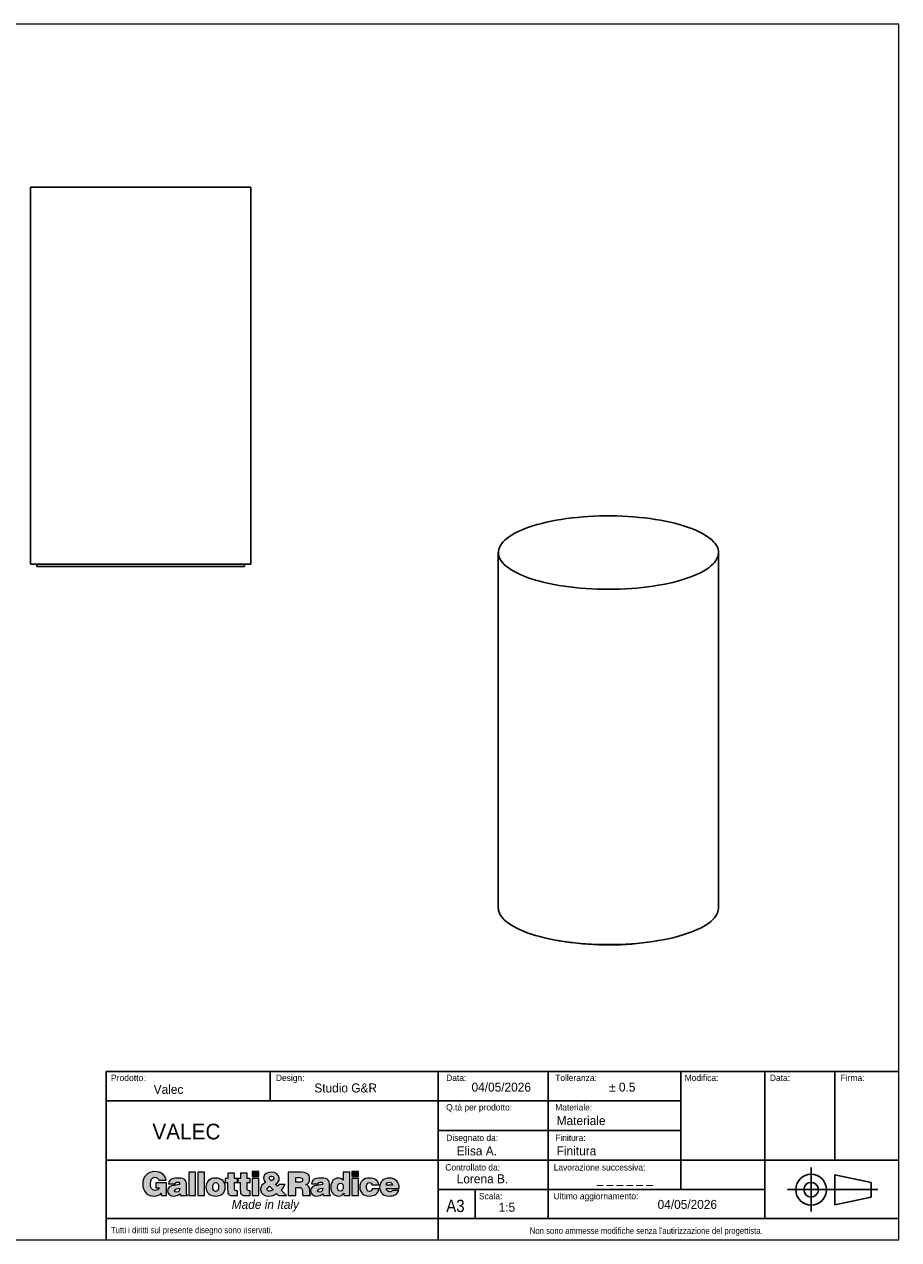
# Model space of a CAD drawing. Header units: millimetres. Extents: x 25 to 2075, y 25 to 1460.
# Tile 2 of 2: x 1043 to 2075, y 25 to 1460. Entities that reach past the tile are written whole.
import ezdxf

# ---------------------------------------------------------------- set-up
doc = ezdxf.new("R2010")
doc.units = ezdxf.units.MM
doc.header["$LTSCALE"] = 5
doc.layers.add('ANNOTAZIONI', color=8, linetype='Continuous')
doc.styles.add('SLDTEXTSTYLE1', font='GOTHIC.TTF', dxfattribs={"width": 0.913})
doc.styles.add('SLDTEXTSTYLE2', font='ARIAL.TTF', dxfattribs={"width": 0.948})
doc.styles.add('SLDTEXTSTYLE3', font='ARIALI.TTF', dxfattribs={"width": 0.948})

# ---------------------------------------------------------------- blocks, each defined once
blk = doc.blocks.new('logo_punti di controllo')
at = {"layer": 'ANNOTAZIONI'}
h = blk.add_hatch(color=256, dxfattribs=at)
edge = h.paths.add_edge_path(flags=0)
edge.add_line((141, 15.3), (141, 53.4))
edge.add_line((141, 53.4), (110.1, 53.4))
edge.add_line((110.1, 53.4), (110.1, 38.5))
edge.add_line((110.1, 38.5), (120.1, 38.5))
edge.add_spline(control_points=[(120.1, 38.5), (118.9, 33.7), (113.1, 30.6), (108.5, 30.6), (97.1, 30.6), (94, 39.5), (94, 49.2), (94, 61.4), (98.2, 69.4), (107.1, 69.4), (113, 69.4), (117.1, 66.4), (118.7, 60.7)], knot_values=[31.661, 31.661, 31.661, 31.661, 32.661, 32.661, 32.661, 33.661, 33.661, 33.661, 34.661, 34.661, 34.661, 35.661, 35.661, 35.661, 35.661], weights=[1, 1, 1, 1, 1, 1, 1, 1, 1, 1, 1, 1, 1], degree=3, periodic=0)
edge.add_line((118.7, 60.7), (140.2, 60.7))
edge.add_spline(control_points=[(140.2, 60.7), (137.4, 77.7), (124.1, 86.3), (107.5, 86.3), (85.2, 86.3), (71.4, 71.2), (71.4, 49.1), (71.4, 25.1), (87.2, 13.7), (104.8, 13.7), (115.7, 13.7), (121.9, 17.7), (125.6, 22.1)], knot_values=[47.825, 47.825, 47.825, 47.825, 48.825, 48.825, 48.825, 49.825, 49.825, 49.825, 50.825, 50.825, 50.825, 51.825, 51.825, 51.825, 51.825], weights=[1, 1, 1, 1, 1, 1, 1, 1, 1, 1, 1, 1, 1], degree=3, periodic=0)
edge.add_line((125.6, 22.1), (126.5, 15.3))
edge.add_line((126.5, 15.3), (141, 15.3))
for points in [[(227, 15.5), (227, 84.5), (207.1, 84.5), (207.1, 15.5)], [(253.8, 15.5), (253.8, 84.5), (233.8, 84.5), (233.8, 15.5)], [(394.2, 86.3), (394.2, 72.1), (414.2, 72.1), (414.2, 86.3)], [(688.1, 86.3), (688.1, 72.1), (708, 72.1), (708, 86.3)], [(414.2, 15.5), (414.2, 65.7), (394.2, 65.7), (394.2, 15.5)], [(708, 15.5), (708, 65.7), (688.1, 65.7), (688.1, 15.5)]]:
    blk.add_hatch(color=256, dxfattribs=at).paths.add_polyline_path(points, flags=0)
h = blk.add_hatch(color=256, dxfattribs=at)
edge = h.paths.add_edge_path(flags=0)
edge.add_line((351.2, 15.5), (351.2, 29.8))
edge.add_spline(control_points=[(351.2, 29.8), (350.1, 29.8), (349.1, 29.8), (348, 29.8), (342.5, 29.8), (341.8, 31.4), (341.8, 36), (341.8, 42.1), (341.8, 48.1), (341.8, 54.2)], knot_values=[0, 0, 0, 0, 1.792, 1.792, 1.792, 2.792, 2.792, 2.792, 13.111, 13.111, 13.111, 13.111], weights=[1, 1, 1, 1, 1, 1, 1, 1, 1, 1], degree=3, periodic=0)
edge.add_line((341.8, 54.2), (351.4, 54.2))
edge.add_line((351.4, 54.2), (351.4, 65.7))
edge.add_line((351.4, 65.7), (341.8, 65.7))
edge.add_line((341.8, 65.7), (341.8, 81.3))
edge.add_line((341.8, 81.3), (322.2, 81.3))
edge.add_line((322.2, 81.3), (322.2, 65.7))
edge.add_line((322.2, 65.7), (314.8, 65.7))
edge.add_line((314.8, 65.7), (314.8, 54.2))
edge.add_line((314.8, 54.2), (321.9, 54.2))
edge.add_spline(control_points=[(321.9, 54.2), (321.9, 47.2), (321.9, 40.2), (321.9, 33.2), (321.9, 15.9), (325, 14.1), (351.2, 15.5)], knot_values=[74.044, 74.044, 74.044, 74.044, 85.937, 85.937, 85.937, 86.937, 86.937, 86.937, 86.937], weights=[1, 1, 1, 1, 1, 1, 1], degree=3, periodic=0)
h = blk.add_hatch(color=256, dxfattribs=at)
edge = h.paths.add_edge_path(flags=0)
edge.add_line((388.6, 15.5), (388.6, 29.8))
edge.add_spline(control_points=[(388.6, 29.8), (387.6, 29.8), (386.5, 29.8), (385.5, 29.8), (379.9, 29.8), (379.2, 31.4), (379.2, 36), (379.2, 42.1), (379.2, 48.1), (379.2, 54.2)], knot_values=[0, 0, 0, 0, 1.792, 1.792, 1.792, 2.792, 2.792, 2.792, 13.111, 13.111, 13.111, 13.111], weights=[1, 1, 1, 1, 1, 1, 1, 1, 1, 1], degree=3, periodic=0)
edge.add_line((379.2, 54.2), (388.8, 54.2))
edge.add_line((388.8, 54.2), (388.8, 65.7))
edge.add_line((388.8, 65.7), (379.2, 65.7))
edge.add_line((379.2, 65.7), (379.2, 81.3))
edge.add_line((379.2, 81.3), (359.6, 81.3))
edge.add_line((359.6, 81.3), (359.6, 65.7))
edge.add_line((359.6, 65.7), (352.2, 65.7))
edge.add_line((352.2, 65.7), (352.2, 54.2))
edge.add_line((352.2, 54.2), (359.3, 54.2))
edge.add_spline(control_points=[(359.3, 54.2), (359.3, 47.2), (359.3, 40.2), (359.3, 33.2), (359.3, 15.9), (362.5, 14.1), (388.6, 15.5)], knot_values=[74.041, 74.041, 74.041, 74.041, 85.934, 85.934, 85.934, 86.934, 86.934, 86.934, 86.934], weights=[1, 1, 1, 1, 1, 1, 1], degree=3, periodic=0)
h = blk.add_hatch(color=256, dxfattribs=at)
edge = h.paths.add_edge_path(flags=0)
edge.add_line((466.5, 21.4), (472, 15.5))
edge.add_line((472, 15.5), (495.9, 15.5))
edge.add_line((495.9, 15.5), (480.2, 31.7))
edge.add_spline(control_points=[(480.2, 31.7), (484.9, 36.7), (488.6, 42.4), (491.8, 48.5)], knot_values=[26.367462, 26.367462, 26.367462, 26.367462, 27.367462, 27.367462, 27.367462, 27.367462], weights=[1, 1, 1, 1], degree=3, periodic=0)
edge.add_line((491.8, 48.5), (473.6, 48.5))
edge.add_spline(control_points=[(473.6, 48.5), (472.4, 46.3), (471, 44.3), (469.1, 42.7)], knot_values=[37.686462, 37.686462, 37.686462, 37.686462, 38.686462, 38.686462, 38.686462, 38.686462], weights=[1, 1, 1, 1], degree=3, periodic=0)
edge.add_line((469.1, 42.7), (463.1, 48.9))
edge.add_spline(control_points=[(463.1, 48.9), (470.1, 52.7), (474.4, 58), (474.4, 66.3), (474.4, 77.4), (464.1, 84.5), (451.4, 84.5), (440.4, 84.5), (427.9, 80.2), (427.9, 67.2), (427.9, 61.9), (430.3, 58), (433.8, 54.3)], knot_values=[43.525807, 43.525807, 43.525807, 43.525807, 44.525807, 44.525807, 44.525807, 45.525807, 45.525807, 45.525807, 46.525807, 46.525807, 46.525807, 47.525807, 47.525807, 47.525807, 47.525807], weights=[1, 1, 1, 1, 1, 1, 1, 1, 1, 1, 1, 1, 1], degree=3, periodic=0)
edge.add_spline(control_points=[(433.8, 54.3), (425.1, 49.9), (419.4, 43), (419.4, 32.9), (419.4, 19.5), (431.1, 13.7), (443.7, 13.7), (452.7, 13.7), (461.9, 17.4), (466.5, 21.4)], knot_values=[47.525807, 47.525807, 47.525807, 47.525807, 48.525807, 48.525807, 48.525807, 49.525807, 49.525807, 49.525807, 50.525807, 50.525807, 50.525807, 50.525807], weights=[1, 1, 1, 1, 1, 1, 1, 1, 1, 1], degree=3, periodic=0)
edge = h.paths.add_edge_path(flags=0)
edge.add_line((446, 42.9), (454.9, 33.5))
edge.add_spline(control_points=[(454.9, 33.5), (456.2, 32.2), (455.7, 32.5), (452.9, 30.8)], knot_values=[0, 0, 0, 0, 1, 1, 1, 1], weights=[1, 1, 1, 1], degree=3, periodic=0)
edge.add_spline(control_points=[(452.9, 30.8), (451, 29.7), (447.4, 28.4), (445.2, 28.4), (441.3, 28.4), (438.5, 30.6), (438.5, 34.7), (438.5, 38.6), (442.3, 41), (446, 42.9)], knot_values=[1, 1, 1, 1, 2, 2, 2, 3, 3, 3, 4, 4, 4, 4], weights=[1, 1, 1, 1, 1, 1, 1, 1, 1, 1], degree=3, periodic=0)
edge = h.paths.add_edge_path(flags=0)
edge.add_spline(control_points=[(451, 59.3), (447.7, 61.5), (445.1, 63.9), (445.1, 67.3), (445.1, 71.2), (448.5, 72.5), (451.8, 72.5)], knot_values=[2, 2, 2, 2, 3, 3, 3, 4, 4, 4, 4], weights=[1, 1, 1, 1, 1, 1, 1], degree=3, periodic=0)
edge.add_spline(control_points=[(451.8, 72.5), (454, 72.5), (456.8, 71.6), (457.8, 69.4)], knot_values=[0, 0, 0, 0, 1, 1, 1, 1], weights=[1, 1, 1, 1], degree=3, periodic=0)
edge.add_spline(control_points=[(457.8, 69.4), (459.5, 63.8), (455.5, 61.4), (451, 59.3)], knot_values=[1, 1, 1, 1, 2, 2, 2, 2], weights=[1, 1, 1, 1], degree=3, periodic=0)
h = blk.add_hatch(color=256, dxfattribs=at)
edge = h.paths.add_edge_path(flags=0)
edge.add_line((523.6, 39.6), (530.5, 39.6))
edge.add_spline(control_points=[(530.5, 39.6), (541, 39.6), (542.5, 36.6), (542.5, 27.6), (542.5, 21.5), (543.1, 17), (543.7, 15.5)], knot_values=[0, 0, 0, 0, 1, 1, 1, 2, 2, 2, 2], weights=[1, 1, 1, 1, 1, 1, 1], degree=3, periodic=0)
edge.add_line((543.7, 15.5), (566.6, 15.5))
edge.add_line((566.6, 15.5), (566.6, 17.6))
edge.add_spline(control_points=[(566.6, 17.6), (563.9, 17.6), (564.2, 20.7), (564.2, 29.7), (564.2, 43.6), (559.8, 45.3), (552.5, 48)], knot_values=[16.174, 16.174, 16.174, 16.174, 17.174, 17.174, 17.174, 18.174, 18.174, 18.174, 18.174], weights=[1, 1, 1, 1, 1, 1, 1], degree=3, periodic=0)
edge.add_spline(control_points=[(552.5, 48), (560.5, 50.2), (564.1, 56.9), (564.1, 64.8), (564.1, 78.3), (556.5, 84.5), (533.5, 84.5), (522.7, 84.5), (511.8, 84.5), (500.9, 84.5)], knot_values=[18.174, 18.174, 18.174, 18.174, 19.174, 19.174, 19.174, 20.174, 20.174, 20.174, 38.639, 38.639, 38.639, 38.639], weights=[1, 1, 1, 1, 1, 1, 1, 1, 1, 1], degree=3, periodic=0)
edge.add_line((500.9, 84.5), (500.9, 15.5))
edge.add_line((500.9, 15.5), (523.6, 15.5))
edge.add_line((523.6, 15.5), (523.6, 39.6))
edge = h.paths.add_edge_path(flags=0)
edge.add_line((523.6, 54.7), (523.6, 68.4))
edge.add_spline(control_points=[(523.6, 68.4), (527.1, 68.4), (530.6, 68.4), (534.1, 68.4), (539.4, 68.4), (543.2, 66.1), (543.2, 61.2), (543.2, 56.4), (539.5, 54.7), (532.5, 54.7), (529.5, 54.7), (526.5, 54.7), (523.6, 54.7)], knot_values=[0, 0, 0, 0, 5.974, 5.974, 5.974, 6.974, 6.974, 6.974, 7.974, 7.974, 7.974, 13.024, 13.024, 13.024, 13.024], weights=[1, 1, 1, 1, 1, 1, 1, 1, 1, 1, 1, 1, 1], degree=3, periodic=0)
h = blk.add_hatch(color=256, dxfattribs=at)
edge = h.paths.add_edge_path(flags=0)
edge.add_line((664.7, 15.5), (682.6, 15.5))
edge.add_line((682.6, 15.5), (682.6, 84.5))
edge.add_line((682.6, 84.5), (662.7, 84.5))
edge.add_line((662.7, 84.5), (662.7, 60.6))
edge.add_spline(control_points=[(662.7, 60.6), (658.5, 65.6), (654.1, 67.1), (647.7, 67.1), (635.8, 67.1), (626.5, 56.3), (626.5, 39.7), (626.5, 25.5), (634.1, 14.1), (649.3, 14.1), (655.7, 14.1), (660, 16.1), (664.7, 22.2)], knot_values=[63.921, 63.921, 63.921, 63.921, 64.921, 64.921, 64.921, 65.921, 65.921, 65.921, 66.921, 66.921, 66.921, 67.921, 67.921, 67.921, 67.921], weights=[1, 1, 1, 1, 1, 1, 1, 1, 1, 1, 1, 1, 1], degree=3, periodic=0)
edge.add_line((664.7, 22.2), (664.7, 15.5))
edge = h.paths.add_edge_path(flags=0)
edge.add_spline(control_points=[(654.8, 51.7), (661.4, 51.7), (663.4, 45.7), (663.4, 40.1), (663.4, 34.3), (661.2, 28.4), (654.3, 28.4)], knot_values=[2, 2, 2, 2, 3, 3, 3, 4, 4, 4, 4], weights=[1, 1, 1, 1, 1, 1, 1], degree=3, periodic=0)
edge.add_spline(control_points=[(654.3, 28.4), (647.7, 28.4), (646.4, 34.6), (646.4, 39.8), (646.4, 45.4), (648.2, 51.7), (654.8, 51.7)], knot_values=[0, 0, 0, 0, 1, 1, 1, 2, 2, 2, 2], weights=[1, 1, 1, 1, 1, 1, 1], degree=3, periodic=0)
h = blk.add_hatch(color=256, dxfattribs=at)
edge = h.paths.add_edge_path(flags=0)
edge.add_line((182.5, 15.5), (203.1, 15.5))
edge.add_line((203.1, 15.5), (203.1, 16.5))
edge.add_spline(control_points=[(203.1, 16.5), (200.5, 18.6), (200.4, 20), (200.4, 22.9), (200.4, 30.7), (200.4, 38.5), (200.4, 46.4), (200.4, 58.3), (198.9, 67.1), (175.2, 67.1), (155.4, 67.1), (147.8, 60.9), (147.8, 50.3)], knot_values=[0.543, 0.543, 0.543, 0.543, 1.543, 1.543, 1.543, 14.848, 14.848, 14.848, 15.848, 15.848, 15.848, 16.848, 16.848, 16.848, 16.848], weights=[1, 1, 1, 1, 1, 1, 1, 1, 1, 1, 1, 1, 1], degree=3, periodic=0)
edge.add_line((147.8, 50.3), (167, 50.3))
edge.add_spline(control_points=[(167, 50.3), (167.4, 54.6), (171.2, 55.2), (173.9, 55.2), (176.1, 55.2), (180.5, 54.7), (180.5, 51.1), (180.5, 41.7), (144.7, 52), (144.7, 29.2), (144.7, 18.8), (153.2, 14.1), (162.6, 14.1), (170.1, 14.1), (175.9, 15.6), (181.5, 20.9)], knot_values=[27.71, 27.71, 27.71, 27.71, 28.71, 28.71, 28.71, 29.71, 29.71, 29.71, 30.71, 30.71, 30.71, 31.71, 31.71, 31.71, 32.71, 32.71, 32.71, 32.71], weights=[1, 1, 1, 1, 1, 1, 1, 1, 1, 1, 1, 1, 1, 1, 1, 1], degree=3, periodic=0)
edge.add_line((181.5, 20.9), (182.5, 15.5))
edge = h.paths.add_edge_path(flags=0)
edge.add_spline(control_points=[(180.5, 37.7), (180.9, 30.8), (178.6, 25.4), (171.6, 25.4)], knot_values=[2, 2, 2, 2, 3, 3, 3, 3], weights=[1, 1, 1, 1], degree=3, periodic=0)
edge.add_spline(control_points=[(171.6, 25.4), (167.7, 25.4), (165.3, 27.1), (165.3, 29.6), (165.3, 36.1), (173.9, 34.6), (180.5, 37.7)], knot_values=[0, 0, 0, 0, 1, 1, 1, 2, 2, 2, 2], weights=[1, 1, 1, 1, 1, 1, 1], degree=3, periodic=0)
h = blk.add_hatch(color=256, dxfattribs=at)
edge = h.paths.add_edge_path(flags=0)
edge.add_spline(control_points=[(315.1, 41.1), (315.1, 56.7), (304.2, 67.1), (286.5, 67.1), (269.5, 67.1), (258, 57.5), (258, 40)], knot_values=[2, 2, 2, 2, 3, 3, 3, 4, 4, 4, 4], weights=[1, 1, 1, 1, 1, 1, 1], degree=3, periodic=0)
edge.add_spline(control_points=[(258, 40), (258, 22.9), (270.5, 14.1), (286.6, 14.1), (302.7, 14.1), (315.1, 22.7), (315.1, 41.1)], knot_values=[0, 0, 0, 0, 1, 1, 1, 2, 2, 2, 2], weights=[1, 1, 1, 1, 1, 1, 1], degree=3, periodic=0)
edge = h.paths.add_edge_path(flags=0)
edge.add_spline(control_points=[(286.6, 27.5), (281.5, 27.5), (277.9, 31.6), (277.9, 41.1), (277.9, 46.7), (280, 53.7), (286.8, 53.7)], knot_values=[2, 2, 2, 2, 3, 3, 3, 4, 4, 4, 4], weights=[1, 1, 1, 1, 1, 1, 1], degree=3, periodic=0)
edge.add_spline(control_points=[(286.8, 53.7), (291.9, 54), (295.2, 48.5), (295.2, 41.1), (295.2, 31.6), (291.9, 27.5), (286.6, 27.5)], knot_values=[0, 0, 0, 0, 1, 1, 1, 2, 2, 2, 2], weights=[1, 1, 1, 1, 1, 1, 1], degree=3, periodic=0)
h = blk.add_hatch(color=256, dxfattribs=at)
edge = h.paths.add_edge_path(flags=0)
edge.add_line((604.7, 15.5), (625.3, 15.5))
edge.add_line((625.3, 15.5), (625.3, 16.5))
edge.add_spline(control_points=[(625.3, 16.5), (622.7, 18.6), (622.6, 20), (622.6, 22.9), (622.6, 30.7), (622.6, 38.5), (622.6, 46.4), (622.6, 58.3), (621.1, 67.1), (597.4, 67.1), (577.5, 67.1), (570, 60.9), (570, 50.3)], knot_values=[0.543, 0.543, 0.543, 0.543, 1.543, 1.543, 1.543, 14.848, 14.848, 14.848, 15.848, 15.848, 15.848, 16.848, 16.848, 16.848, 16.848], weights=[1, 1, 1, 1, 1, 1, 1, 1, 1, 1, 1, 1, 1], degree=3, periodic=0)
edge.add_line((570, 50.3), (589.1, 50.3))
edge.add_spline(control_points=[(589.1, 50.3), (589.6, 54.6), (593.4, 55.2), (596.1, 55.2), (598.2, 55.2), (602.6, 54.7), (602.6, 51.1), (602.6, 41.7), (566.9, 52), (566.9, 29.2), (566.9, 18.8), (575.3, 14.1), (584.8, 14.1), (592.3, 14.1), (598, 15.6), (603.7, 20.9)], knot_values=[27.709, 27.709, 27.709, 27.709, 28.709, 28.709, 28.709, 29.709, 29.709, 29.709, 30.709, 30.709, 30.709, 31.709, 31.709, 31.709, 32.709, 32.709, 32.709, 32.709], weights=[1, 1, 1, 1, 1, 1, 1, 1, 1, 1, 1, 1, 1, 1, 1, 1], degree=3, periodic=0)
edge.add_line((603.7, 20.9), (604.7, 15.5))
edge = h.paths.add_edge_path(flags=0)
edge.add_spline(control_points=[(602.6, 37.7), (603.1, 30.8), (600.8, 25.4), (593.8, 25.4)], knot_values=[2, 2, 2, 2, 3, 3, 3, 3], weights=[1, 1, 1, 1], degree=3, periodic=0)
edge.add_spline(control_points=[(593.8, 25.4), (589.9, 25.4), (587.5, 27.1), (587.5, 29.6), (587.5, 36.1), (596.1, 34.6), (602.6, 37.7)], knot_values=[0, 0, 0, 0, 1, 1, 1, 2, 2, 2, 2], weights=[1, 1, 1, 1, 1, 1, 1], degree=3, periodic=0)
h = blk.add_hatch(color=256, dxfattribs=at)
edge = h.paths.add_edge_path(flags=0)
edge.add_line((747.9, 46.6), (768.1, 46.6))
edge.add_spline(control_points=[(768.1, 46.6), (766.6, 61.4), (754, 67.1), (740.6, 67.1), (724, 67.1), (711.9, 57.3), (711.9, 40.1), (711.9, 23.2), (724.4, 14.1), (740.6, 14.1), (754.5, 14.1), (766.7, 19.7), (768.5, 35)], knot_values=[0, 0, 0, 0, 1, 1, 1, 2, 2, 2, 3, 3, 3, 4, 4, 4, 4], weights=[1, 1, 1, 1, 1, 1, 1, 1, 1, 1, 1, 1, 1], degree=3, periodic=0)
edge.add_line((768.5, 35), (748.3, 35))
edge.add_spline(control_points=[(748.3, 35), (747.8, 31), (745.8, 27.5), (740.6, 27.5), (734.7, 27.5), (731.9, 32.5), (731.9, 40), (731.9, 46), (733.1, 53.7), (740.6, 53.7), (742.8, 53.7), (744.5, 53.1), (745.8, 51.7)], knot_values=[15.404, 15.404, 15.404, 15.404, 16.404, 16.404, 16.404, 17.404, 17.404, 17.404, 18.404, 18.404, 18.404, 19.404, 19.404, 19.404, 19.404], weights=[1, 1, 1, 1, 1, 1, 1, 1, 1, 1, 1, 1, 1], degree=3, periodic=0)
edge.add_spline(control_points=[(745.8, 51.7), (747, 50.5), (747.8, 48.8), (747.9, 46.6)], knot_values=[19.404, 19.404, 19.404, 19.404, 20.404, 20.404, 20.404, 20.404], weights=[1, 1, 1, 1], degree=3, periodic=0)
h = blk.add_hatch(color=256, dxfattribs=at)
edge = h.paths.add_edge_path(flags=0)
edge.add_line((790.6, 36.1), (828.6, 36.1))
edge.add_spline(control_points=[(828.6, 36.1), (828.9, 54.3), (817.7, 67.1), (799.1, 67.1), (783, 67.1), (770.6, 56.6), (770.6, 40.1), (770.6, 23.3), (783.1, 14.1), (799.2, 14.1), (810.9, 14.1), (823.5, 18.2), (827, 30.6)], knot_values=[0, 0, 0, 0, 1, 1, 1, 2, 2, 2, 3, 3, 3, 4, 4, 4, 4], weights=[1, 1, 1, 1, 1, 1, 1, 1, 1, 1, 1, 1, 1], degree=3, periodic=0)
edge.add_line((827, 30.6), (807.9, 30.6))
edge.add_spline(control_points=[(807.9, 30.6), (806.5, 27.7), (803.6, 26.2), (800.4, 26.2), (795.2, 26.2), (790.6, 30.2), (790.6, 36.1)], knot_values=[14.806, 14.806, 14.806, 14.806, 15.806, 15.806, 15.806, 16.806, 16.806, 16.806, 16.806], weights=[1, 1, 1, 1, 1, 1, 1], degree=3, periodic=0)
edge = h.paths.add_edge_path(flags=0)
edge.add_line((808.7, 46.3), (790.6, 46.3))
edge.add_spline(control_points=[(790.6, 46.3), (790.6, 51.6), (793.9, 55), (799.9, 55), (804.6, 55), (808.7, 50.9), (808.7, 46.3)], knot_values=[0, 0, 0, 0, 1, 1, 1, 2, 2, 2, 2], weights=[1, 1, 1, 1, 1, 1, 1], degree=3, periodic=0)
at = {"color": 7, "linetype": 'Continuous', "lineweight": 18}
for points, knots in [([(140.2, 60.7), (137.4, 77.7), (124.1, 86.3), (107.5, 86.3), (85.2, 86.3), (71.4, 71.2), (71.4, 49.1), (71.4, 25.1), (87.2, 13.7), (104.8, 13.7), (115.7, 13.7), (121.9, 17.7), (125.6, 22.1)], [47.825, 47.825, 47.825, 47.825, 48.825, 48.825, 48.825, 49.825, 49.825, 49.825, 50.825, 50.825, 50.825, 51.825, 51.825, 51.825, 51.825]), ([(463.1, 48.9), (470.1, 52.7), (474.4, 58), (474.4, 66.3), (474.4, 77.4), (464.1, 84.5), (451.4, 84.5), (440.4, 84.5), (427.9, 80.2), (427.9, 67.2), (427.9, 61.9), (430.3, 58), (433.8, 54.3)], [43.525807, 43.525807, 43.525807, 43.525807, 44.525807, 44.525807, 44.525807, 45.525807, 45.525807, 45.525807, 46.525807, 46.525807, 46.525807, 47.525807, 47.525807, 47.525807, 47.525807]), ([(451, 59.3), (447.7, 61.5), (445.1, 63.9), (445.1, 67.3), (445.1, 71.2), (448.5, 72.5), (451.8, 72.5)], [2, 2, 2, 2, 3, 3, 3, 4, 4, 4, 4]), ([(552.5, 48), (560.5, 50.2), (564.1, 56.9), (564.1, 64.8), (564.1, 78.3), (556.5, 84.5), (533.5, 84.5), (522.7, 84.5), (511.8, 84.5), (500.9, 84.5)], [18.174, 18.174, 18.174, 18.174, 19.174, 19.174, 19.174, 20.174, 20.174, 20.174, 38.639, 38.639, 38.639, 38.639]), ([(120.1, 38.5), (118.9, 33.7), (113.1, 30.6), (108.5, 30.6), (97.1, 30.6), (94, 39.5), (94, 49.2), (94, 61.4), (98.2, 69.4), (107.1, 69.4), (113, 69.4), (117.1, 66.4), (118.7, 60.7)], [31.661, 31.661, 31.661, 31.661, 32.661, 32.661, 32.661, 33.661, 33.661, 33.661, 34.661, 34.661, 34.661, 35.661, 35.661, 35.661, 35.661]), ([(167, 50.3), (167.4, 54.6), (171.2, 55.2), (173.9, 55.2), (176.1, 55.2), (180.5, 54.7), (180.5, 51.1), (180.5, 41.7), (144.7, 52), (144.7, 29.2), (144.7, 18.8), (153.2, 14.1), (162.6, 14.1), (170.1, 14.1), (175.9, 15.6), (181.5, 20.9)], [27.71, 27.71, 27.71, 27.71, 28.71, 28.71, 28.71, 29.71, 29.71, 29.71, 30.71, 30.71, 30.71, 31.71, 31.71, 31.71, 32.71, 32.71, 32.71, 32.71]), ([(203.1, 16.5), (200.5, 18.6), (200.4, 20), (200.4, 22.9), (200.4, 30.7), (200.4, 38.5), (200.4, 46.4), (200.4, 58.3), (198.9, 67.1), (175.2, 67.1), (155.4, 67.1), (147.8, 60.9), (147.8, 50.3)], [0.543, 0.543, 0.543, 0.543, 1.543, 1.543, 1.543, 14.848, 14.848, 14.848, 15.848, 15.848, 15.848, 16.848, 16.848, 16.848, 16.848]), ([(171.6, 25.4), (167.7, 25.4), (165.3, 27.1), (165.3, 29.6), (165.3, 36.1), (173.9, 34.6), (180.5, 37.7)], [0, 0, 0, 0, 1, 1, 1, 2, 2, 2, 2]), ([(315.1, 41.1), (315.1, 56.7), (304.2, 67.1), (286.5, 67.1), (269.5, 67.1), (258, 57.5), (258, 40)], [2, 2, 2, 2, 3, 3, 3, 4, 4, 4, 4]), ([(258, 40), (258, 22.9), (270.5, 14.1), (286.6, 14.1), (302.7, 14.1), (315.1, 22.7), (315.1, 41.1)], [0, 0, 0, 0, 1, 1, 1, 2, 2, 2, 2]), ([(286.6, 27.5), (281.5, 27.5), (277.9, 31.6), (277.9, 41.1), (277.9, 46.7), (280, 53.7), (286.8, 53.7)], [2, 2, 2, 2, 3, 3, 3, 4, 4, 4, 4]), ([(286.8, 53.7), (291.9, 54), (295.2, 48.5), (295.2, 41.1), (295.2, 31.6), (291.9, 27.5), (286.6, 27.5)], [0, 0, 0, 0, 1, 1, 1, 2, 2, 2, 2]), ([(321.9, 54.2), (321.9, 47.2), (321.9, 40.2), (321.9, 33.2), (321.9, 15.9), (325, 14.1), (351.2, 15.5)], [74.044, 74.044, 74.044, 74.044, 85.937, 85.937, 85.937, 86.937, 86.937, 86.937, 86.937]), ([(351.2, 29.8), (350.1, 29.8), (349.1, 29.8), (348, 29.8), (342.5, 29.8), (341.8, 31.4), (341.8, 36), (341.8, 42.1), (341.8, 48.1), (341.8, 54.2)], [0, 0, 0, 0, 1.792, 1.792, 1.792, 2.792, 2.792, 2.792, 13.111, 13.111, 13.111, 13.111]), ([(359.3, 54.2), (359.3, 47.2), (359.3, 40.2), (359.3, 33.2), (359.3, 15.9), (362.5, 14.1), (388.6, 15.5)], [74.041, 74.041, 74.041, 74.041, 85.934, 85.934, 85.934, 86.934, 86.934, 86.934, 86.934]), ([(388.6, 29.8), (387.6, 29.8), (386.5, 29.8), (385.5, 29.8), (379.9, 29.8), (379.2, 31.4), (379.2, 36), (379.2, 42.1), (379.2, 48.1), (379.2, 54.2)], [0, 0, 0, 0, 1.792, 1.792, 1.792, 2.792, 2.792, 2.792, 13.111, 13.111, 13.111, 13.111]), ([(433.8, 54.3), (425.1, 49.9), (419.4, 43), (419.4, 32.9), (419.4, 19.5), (431.1, 13.7), (443.7, 13.7), (452.7, 13.7), (461.9, 17.4), (466.5, 21.4)], [47.525807, 47.525807, 47.525807, 47.525807, 48.525807, 48.525807, 48.525807, 49.525807, 49.525807, 49.525807, 50.525807, 50.525807, 50.525807, 50.525807]), ([(452.9, 30.8), (451, 29.7), (447.4, 28.4), (445.2, 28.4), (441.3, 28.4), (438.5, 30.6), (438.5, 34.7), (438.5, 38.6), (442.3, 41), (446, 42.9)], [1, 1, 1, 1, 2, 2, 2, 3, 3, 3, 4, 4, 4, 4]), ([(523.6, 68.4), (527.1, 68.4), (530.6, 68.4), (534.1, 68.4), (539.4, 68.4), (543.2, 66.1), (543.2, 61.2), (543.2, 56.4), (539.5, 54.7), (532.5, 54.7), (529.5, 54.7), (526.5, 54.7), (523.6, 54.7)], [0, 0, 0, 0, 5.974, 5.974, 5.974, 6.974, 6.974, 6.974, 7.974, 7.974, 7.974, 13.024, 13.024, 13.024, 13.024]), ([(530.5, 39.6), (541, 39.6), (542.5, 36.6), (542.5, 27.6), (542.5, 21.5), (543.1, 17), (543.7, 15.5)], [0, 0, 0, 0, 1, 1, 1, 2, 2, 2, 2]), ([(566.6, 17.6), (563.9, 17.6), (564.2, 20.7), (564.2, 29.7), (564.2, 43.6), (559.8, 45.3), (552.5, 48)], [16.174, 16.174, 16.174, 16.174, 17.174, 17.174, 17.174, 18.174, 18.174, 18.174, 18.174]), ([(589.1, 50.3), (589.6, 54.6), (593.4, 55.2), (596.1, 55.2), (598.2, 55.2), (602.6, 54.7), (602.6, 51.1), (602.6, 41.7), (566.9, 52), (566.9, 29.2), (566.9, 18.8), (575.3, 14.1), (584.8, 14.1), (592.3, 14.1), (598, 15.6), (603.7, 20.9)], [27.709, 27.709, 27.709, 27.709, 28.709, 28.709, 28.709, 29.709, 29.709, 29.709, 30.709, 30.709, 30.709, 31.709, 31.709, 31.709, 32.709, 32.709, 32.709, 32.709]), ([(625.3, 16.5), (622.7, 18.6), (622.6, 20), (622.6, 22.9), (622.6, 30.7), (622.6, 38.5), (622.6, 46.4), (622.6, 58.3), (621.1, 67.1), (597.4, 67.1), (577.5, 67.1), (570, 60.9), (570, 50.3)], [0.543, 0.543, 0.543, 0.543, 1.543, 1.543, 1.543, 14.848, 14.848, 14.848, 15.848, 15.848, 15.848, 16.848, 16.848, 16.848, 16.848]), ([(593.8, 25.4), (589.9, 25.4), (587.5, 27.1), (587.5, 29.6), (587.5, 36.1), (596.1, 34.6), (602.6, 37.7)], [0, 0, 0, 0, 1, 1, 1, 2, 2, 2, 2]), ([(662.7, 60.6), (658.5, 65.6), (654.1, 67.1), (647.7, 67.1), (635.8, 67.1), (626.5, 56.3), (626.5, 39.7), (626.5, 25.5), (634.1, 14.1), (649.3, 14.1), (655.7, 14.1), (660, 16.1), (664.7, 22.2)], [63.921, 63.921, 63.921, 63.921, 64.921, 64.921, 64.921, 65.921, 65.921, 65.921, 66.921, 66.921, 66.921, 67.921, 67.921, 67.921, 67.921]), ([(654.3, 28.4), (647.7, 28.4), (646.4, 34.6), (646.4, 39.8), (646.4, 45.4), (648.2, 51.7), (654.8, 51.7)], [0, 0, 0, 0, 1, 1, 1, 2, 2, 2, 2]), ([(654.8, 51.7), (661.4, 51.7), (663.4, 45.7), (663.4, 40.1), (663.4, 34.3), (661.2, 28.4), (654.3, 28.4)], [2, 2, 2, 2, 3, 3, 3, 4, 4, 4, 4]), ([(768.1, 46.6), (766.6, 61.4), (754, 67.1), (740.6, 67.1), (724, 67.1), (711.9, 57.3), (711.9, 40.1), (711.9, 23.2), (724.4, 14.1), (740.6, 14.1), (754.5, 14.1), (766.7, 19.7), (768.5, 35)], [0, 0, 0, 0, 1, 1, 1, 2, 2, 2, 3, 3, 3, 4, 4, 4, 4]), ([(748.3, 35), (747.8, 31), (745.8, 27.5), (740.6, 27.5), (734.7, 27.5), (731.9, 32.5), (731.9, 40), (731.9, 46), (733.1, 53.7), (740.6, 53.7), (742.8, 53.7), (744.5, 53.1), (745.8, 51.7)], [15.404, 15.404, 15.404, 15.404, 16.404, 16.404, 16.404, 17.404, 17.404, 17.404, 18.404, 18.404, 18.404, 19.404, 19.404, 19.404, 19.404]), ([(828.6, 36.1), (828.9, 54.3), (817.7, 67.1), (799.1, 67.1), (783, 67.1), (770.6, 56.6), (770.6, 40.1), (770.6, 23.3), (783.1, 14.1), (799.2, 14.1), (810.9, 14.1), (823.5, 18.2), (827, 30.6)], [0, 0, 0, 0, 1, 1, 1, 2, 2, 2, 3, 3, 3, 4, 4, 4, 4]), ([(790.6, 46.3), (790.6, 51.6), (793.9, 55), (799.9, 55), (804.6, 55), (808.7, 50.9), (808.7, 46.3)], [0, 0, 0, 0, 1, 1, 1, 2, 2, 2, 2]), ([(807.9, 30.6), (806.5, 27.7), (803.6, 26.2), (800.4, 26.2), (795.2, 26.2), (790.6, 30.2), (790.6, 36.1)], [14.806, 14.806, 14.806, 14.806, 15.806, 15.806, 15.806, 16.806, 16.806, 16.806, 16.806])]:
    blk.add_open_spline(points, degree=3, knots=knots, dxfattribs=at)
for points, degree in [([(207.1, 84.5), (207.1, 50), (207.1, 15.5)], 2), ([(227, 84.5), (217, 84.5), (207.1, 84.5)], 2), ([(227, 15.5), (227, 50), (227, 84.5)], 2), ([(233.8, 84.5), (233.8, 50), (233.8, 15.5)], 2), ([(253.8, 84.5), (243.8, 84.5), (233.8, 84.5)], 2), ([(253.8, 15.5), (253.8, 50), (253.8, 84.5)], 2), ([(322.2, 81.3), (322.2, 76.1), (322.2, 70.9), (322.2, 65.7)], 3), ([(341.8, 81.3), (335.3, 81.3), (328.7, 81.3), (322.2, 81.3)], 3), ([(341.8, 65.7), (341.8, 70.9), (341.8, 76.1), (341.8, 81.3)], 3), ([(359.6, 81.3), (359.6, 76.1), (359.6, 70.9), (359.6, 65.7)], 3), ([(379.2, 81.3), (372.7, 81.3), (366.1, 81.3), (359.6, 81.3)], 3), ([(379.2, 65.7), (379.2, 70.9), (379.2, 76.1), (379.2, 81.3)], 3), ([(394.2, 86.3), (394.2, 79.2), (394.2, 72.1)], 2), ([(414.2, 86.3), (404.2, 86.3), (394.2, 86.3)], 2), ([(394.2, 72.1), (404.2, 72.1), (414.2, 72.1)], 2), ([(414.2, 72.1), (414.2, 79.2), (414.2, 86.3)], 2), ([(451.8, 72.5), (454, 72.5), (456.8, 71.6), (457.8, 69.4)], 3), ([(500.9, 84.5), (500.9, 61.5), (500.9, 38.5), (500.9, 15.5)], 3), ([(662.7, 84.5), (662.7, 76.5), (662.7, 68.6), (662.7, 60.6)], 3), ([(682.6, 84.5), (676, 84.5), (669.3, 84.5), (662.7, 84.5)], 3), ([(682.6, 15.5), (682.6, 38.5), (682.6, 61.5), (682.6, 84.5)], 3), ([(688.1, 86.3), (688.1, 79.2), (688.1, 72.1)], 2), ([(708, 86.3), (698, 86.3), (688.1, 86.3)], 2), ([(688.1, 72.1), (698, 72.1), (708, 72.1)], 2), ([(708, 72.1), (708, 79.2), (708, 86.3)], 2), ([(110.1, 53.4), (110.1, 48.5), (110.1, 43.5), (110.1, 38.5)], 3), ([(141, 53.4), (130.7, 53.4), (120.4, 53.4), (110.1, 53.4)], 3), ([(110.1, 38.5), (113.4, 38.5), (116.7, 38.5), (120.1, 38.5)], 3), ([(118.7, 60.7), (125.9, 60.7), (133, 60.7), (140.2, 60.7)], 3), ([(141, 15.3), (141, 28), (141, 40.7), (141, 53.4)], 3), ([(147.8, 50.3), (154.2, 50.3), (160.6, 50.3), (167, 50.3)], 3), ([(180.5, 37.7), (180.9, 30.8), (178.6, 25.4), (171.6, 25.4)], 3), ([(314.8, 65.7), (314.8, 61.9), (314.8, 58), (314.8, 54.2)], 3), ([(322.2, 65.7), (319.7, 65.7), (317.3, 65.7), (314.8, 65.7)], 3), ([(314.8, 54.2), (317.2, 54.2), (319.5, 54.2), (321.9, 54.2)], 3), ([(351.4, 65.7), (348.2, 65.7), (345, 65.7), (341.8, 65.7)], 3), ([(341.8, 54.2), (345, 54.2), (348.2, 54.2), (351.4, 54.2)], 3), ([(351.4, 54.2), (351.4, 58), (351.4, 61.9), (351.4, 65.7)], 3), ([(352.2, 65.7), (352.2, 61.9), (352.2, 58), (352.2, 54.2)], 3), ([(359.6, 65.7), (357.1, 65.7), (354.7, 65.7), (352.2, 65.7)], 3), ([(352.2, 54.2), (354.6, 54.2), (356.9, 54.2), (359.3, 54.2)], 3), ([(388.8, 65.7), (385.6, 65.7), (382.4, 65.7), (379.2, 65.7)], 3), ([(379.2, 54.2), (382.4, 54.2), (385.6, 54.2), (388.8, 54.2)], 3), ([(388.8, 54.2), (388.8, 58), (388.8, 61.9), (388.8, 65.7)], 3), ([(394.2, 65.7), (394.2, 40.6), (394.2, 15.5)], 2), ([(414.2, 65.7), (404.2, 65.7), (394.2, 65.7)], 2), ([(414.2, 15.5), (414.2, 40.6), (414.2, 65.7)], 2), ([(446, 42.9), (449, 39.8), (451.9, 36.7), (454.9, 33.5)], 3), ([(457.8, 69.4), (459.5, 63.8), (455.5, 61.4), (451, 59.3)], 3), ([(469.1, 42.7), (467.1, 44.8), (465.1, 46.8), (463.1, 48.9)], 3), ([(473.6, 48.5), (472.4, 46.3), (471, 44.3), (469.1, 42.7)], 3), ([(491.8, 48.5), (485.7, 48.5), (479.7, 48.5), (473.6, 48.5)], 3), ([(480.2, 31.7), (484.9, 36.7), (488.6, 42.4), (491.8, 48.5)], 3), ([(523.6, 54.7), (523.6, 59.3), (523.6, 63.8), (523.6, 68.4)], 3), ([(523.6, 39.6), (525.9, 39.6), (528.2, 39.6), (530.5, 39.6)], 3), ([(523.6, 15.5), (523.6, 23.5), (523.6, 31.5), (523.6, 39.6)], 3), ([(570, 50.3), (576.4, 50.3), (582.8, 50.3), (589.1, 50.3)], 3), ([(602.6, 37.7), (603.1, 30.8), (600.8, 25.4), (593.8, 25.4)], 3), ([(688.1, 65.7), (688.1, 40.6), (688.1, 15.5)], 2), ([(708, 65.7), (698, 65.7), (688.1, 65.7)], 2), ([(708, 15.5), (708, 40.6), (708, 65.7)], 2), ([(745.8, 51.7), (747, 50.5), (747.8, 48.8), (747.9, 46.6)], 3), ([(747.9, 46.6), (754.6, 46.6), (761.3, 46.6), (768.1, 46.6)], 3), ([(808.7, 46.3), (802.6, 46.3), (796.6, 46.3), (790.6, 46.3)], 3), ([(790.6, 36.1), (803.2, 36.1), (815.9, 36.1), (828.6, 36.1)], 3), ([(125.6, 22.1), (125.9, 19.9), (126.2, 17.6), (126.5, 15.3)], 3), ([(126.5, 15.3), (131.3, 15.3), (136.2, 15.3), (141, 15.3)], 3), ([(181.5, 20.9), (181.8, 19.1), (182.1, 17.3), (182.5, 15.5)], 3), ([(182.5, 15.5), (189.3, 15.5), (196.2, 15.5), (203.1, 15.5)], 3), ([(203.1, 15.5), (203.1, 15.8), (203.1, 16.2), (203.1, 16.5)], 3), ([(207.1, 15.5), (217, 15.5), (227, 15.5)], 2), ([(233.8, 15.5), (243.8, 15.5), (253.8, 15.5)], 2), ([(351.2, 15.5), (351.2, 20.3), (351.2, 25), (351.2, 29.8)], 3), ([(388.6, 15.5), (388.6, 20.3), (388.6, 25), (388.6, 29.8)], 3), ([(394.2, 15.5), (404.2, 15.5), (414.2, 15.5)], 2), ([(454.9, 33.5), (456.2, 32.2), (455.7, 32.5), (452.9, 30.8)], 3), ([(466.5, 21.4), (468.3, 19.4), (470.1, 17.5), (472, 15.5)], 3), ([(472, 15.5), (479.9, 15.5), (487.9, 15.5), (495.9, 15.5)], 3), ([(495.9, 15.5), (490.7, 20.9), (485.4, 26.3), (480.2, 31.7)], 3), ([(500.9, 15.5), (508.5, 15.5), (516, 15.5), (523.6, 15.5)], 3), ([(543.7, 15.5), (551.3, 15.5), (558.9, 15.5), (566.6, 15.5)], 3), ([(566.6, 15.5), (566.6, 16.2), (566.6, 16.9), (566.6, 17.6)], 3), ([(603.7, 20.9), (604, 19.1), (604.3, 17.3), (604.7, 15.5)], 3), ([(604.7, 15.5), (611.5, 15.5), (618.4, 15.5), (625.3, 15.5)], 3), ([(625.3, 15.5), (625.3, 15.8), (625.3, 16.2), (625.3, 16.5)], 3), ([(664.7, 22.2), (664.7, 20), (664.7, 17.8), (664.7, 15.5)], 3), ([(664.7, 15.5), (670.7, 15.5), (676.6, 15.5), (682.6, 15.5)], 3), ([(688.1, 15.5), (698, 15.5), (708, 15.5)], 2), ([(768.5, 35), (761.8, 35), (755, 35), (748.3, 35)], 3), ([(827, 30.6), (820.6, 30.6), (814.3, 30.6), (807.9, 30.6)], 3)]:
    blk.add_open_spline(points, degree=degree, dxfattribs=at)
blk = doc.blocks.new('SW_NOTE_0')
at = {"layer": 'ANNOTAZIONI', "color": 0, "attachment_point": 1}
for s, insert, char_height, style in [('Prodotto', (0, 9.8), 7.62, 'SLDTEXTSTYLE2'), (':', (38.9, 9.7), 7.5, 'SLDTEXTSTYLE1')]:
    blk.add_mtext(s, dxfattribs=dict(at, insert=insert, char_height=char_height, style=style))

msp = doc.modelspace()

# ---------------------------------------------------------------- linework, layer by layer
at = {"color": 7, "linetype": 'Continuous', "lineweight": 18}
for p, q in [((2075, 1460), (25, 1460)), ((2075, 25), (2075, 1460)), ((25, 25), (2075, 25))]:
    msp.add_line(p, q, dxfattribs=at)
at = {"color": 7, "linetype": 'Continuous', "lineweight": 25}
for p, q in [((1050.01, 1267.74), (1050.01, 822.74)), ((1050.01, 1267.74), (1310.01, 1267.74)), ((1310.01, 822.74), (1310.01, 1267.74)), ((1602.26, 836.28), (1602.26, 416.73)), ((1862.26, 416.73), (1862.26, 836.28)), ((1050.01, 822.74), (1310.01, 822.74)), ((1057.51, 822.74), (1057.51, 819.74)), ((1057.51, 819.74), (1302.51, 819.74)), ((1302.51, 819.74), (1302.51, 822.74))]:
    msp.add_line(p, q, dxfattribs=at)
at = {"color": 7, "linetype": 'Continuous', "lineweight": 25, "flags": 128}
for points in [[(1686.3, 795.74), (1692.68, 795), (1699.16, 794.37), (1705.73, 793.86), (1712.37, 793.45), (1719.06, 793.17), (1725.79, 793), (1732.54, 792.94), (1739.29, 793.01), (1746.02, 793.19), (1752.71, 793.48), (1759.34, 793.89), (1765.91, 794.42), (1772.38, 795.06), (1778.74, 795.81), (1784.98, 796.67), (1791.08, 797.63), (1797.02, 798.7), (1802.78, 799.87), (1808.35, 801.14), (1813.72, 802.51), (1818.87, 803.96), (1823.79, 805.5), (1828.45, 807.13), (1832.86, 808.83), (1837, 810.61), (1840.86, 812.46), (1844.42, 814.37), (1847.68, 816.34), (1850.63, 818.36), (1853.26, 820.43), (1855.56, 822.55), (1857.54, 824.7), (1859.17, 826.88), (1860.46, 829.09), (1861.41, 831.32), (1862.01, 833.56), (1862.26, 835.81), (1862.15, 838.06), (1861.7, 840.3), (1860.9, 842.54), (1859.75, 844.75), (1858.26, 846.95), (1856.43, 849.11), (1854.26, 851.24), (1851.77, 853.33), (1848.95, 855.38), (1845.82, 857.37), (1842.38, 859.31), (1838.65, 861.18), (1834.63, 862.99), (1830.33, 864.72), (1825.77, 866.38), (1820.95, 867.96), (1815.9, 869.45), (1810.62, 870.85), (1805.13, 872.16), (1799.45, 873.38), (1793.58, 874.49), (1787.55, 875.5), (1781.37, 876.4), (1775.05, 877.2), (1768.62, 877.88), (1762.1, 878.45), (1755.49, 878.91), (1748.82, 879.26), (1742.1, 879.49), (1735.36, 879.6), (1728.61, 879.59), (1721.87, 879.47), (1715.16, 879.23), (1708.5, 878.88), (1701.89, 878.41), (1695.37, 877.83), (1688.95, 877.14), (1682.65, 876.33), (1676.48, 875.42), (1670.46, 874.4), (1664.61, 873.28), (1658.94, 872.06), (1653.46, 870.74), (1648.2, 869.33), (1643.17, 867.83), (1638.38, 866.25), (1633.84, 864.58), (1629.56, 862.84), (1625.56, 861.03), (1621.85, 859.15), (1618.44, 857.21), (1615.33, 855.21), (1612.54, 853.16), (1610.07, 851.07), (1607.93, 848.94), (1606.13, 846.77), (1604.67, 844.57), (1603.55, 842.35), (1602.78, 840.12), (1602.35, 837.87), (1602.28, 835.62), (1602.56, 833.37), (1603.18, 831.13), (1604.16, 828.91), (1605.48, 826.7), (1607.14, 824.52), (1609.14, 822.37), (1611.47, 820.26), (1614.13, 818.19), (1617.1, 816.17), (1620.39, 814.21), (1623.97, 812.3), (1627.85, 810.46), (1632.01, 808.69), (1636.45, 806.99), (1641.14, 805.37), (1646.07, 803.84), (1651.24, 802.39), (1656.62, 801.03), (1662.21, 799.77), (1667.99, 798.61), (1673.94, 797.55), (1680.05, 796.59), (1686.3, 795.74)], [(1602.26, 416.73), (1602.28, 416.07), (1602.56, 413.82), (1603.18, 411.58), (1604.16, 409.36), (1605.48, 407.15), (1607.14, 404.97), (1609.14, 402.82), (1611.47, 400.71), (1614.13, 398.64), (1617.1, 396.62), (1620.39, 394.66), (1623.97, 392.75), (1627.85, 390.91), (1632.01, 389.14), (1636.45, 387.44), (1641.14, 385.82), (1646.07, 384.29), (1651.24, 382.84), (1656.62, 381.48), (1662.21, 380.22), (1667.99, 379.06), (1673.94, 378), (1680.05, 377.04), (1686.3, 376.19)], [(1686.3, 376.19), (1692.68, 375.45), (1699.16, 374.82), (1705.73, 374.31), (1712.37, 373.9), (1719.06, 373.62), (1725.79, 373.45), (1732.54, 373.39), (1739.29, 373.46), (1746.02, 373.64), (1752.71, 373.93), (1759.34, 374.34), (1765.91, 374.87), (1772.38, 375.51), (1778.74, 376.26), (1784.98, 377.12), (1791.08, 378.08), (1797.02, 379.15), (1802.78, 380.32), (1808.35, 381.59), (1813.72, 382.96), (1818.87, 384.41), (1823.79, 385.95), (1828.45, 387.58), (1832.86, 389.28), (1837, 391.06), (1840.86, 392.91), (1844.42, 394.82), (1847.68, 396.79), (1850.63, 398.81), (1853.26, 400.88), (1855.56, 403), (1857.54, 405.15), (1859.17, 407.33), (1860.46, 409.54), (1861.41, 411.77), (1862.01, 414.01), (1862.26, 416.26), (1862.26, 416.73)]]:
    msp.add_lwpolyline(points, dxfattribs=at)
at = {"color": 7, "linetype": 'Continuous', "lineweight": 25}
for centre, radius, start, end in [((1724.15, 657.02), 283.51, 259.65711, 262.86855), ((1732.04, 719.18), 346.17, 262.84949, 279.85288)]:
    msp.add_arc(centre, radius, start, end, dxfattribs=at)
at = {"layer": 'ANNOTAZIONI'}
for p, q in [((1139.01, 25), (1139.01, 223.75)), ((1139.01, 223.75), (2075, 223.75)), ((1332.93, 223.75), (1332.93, 188.83)), ((1531.12, 223.75), (1531.12, 25)), ((1661.28, 50), (1661.28, 223.75)), ((1817.85, 223.75), (1817.85, 84.17)), ((1916.95, 50), (1916.95, 223.75)), ((1999.45, 223.75), (1999.45, 118.98)), ((1139.01, 188.83), (1817.85, 188.83)), ((1531.12, 153.91), (1817.85, 153.91)), ((1531.12, 118.98), (1139.01, 118.98)), ((1531.12, 118.98), (2075, 118.98)), ((1971.63, 110.18), (1971.63, 58.16)), ((1999.45, 101.75), (1999.45, 66.31)), ((2042.41, 92.67), (1999.45, 101.75)), ((2042.41, 75.4), (2042.41, 92.67)), ((1531.12, 84.17), (1916.95, 84.17)), ((1574.75, 84.17), (1574.75, 50)), ((2050.5, 84.15), (1943.9, 84.15)), ((1999.45, 66.31), (2042.41, 75.4)), ((1139, 50), (2075, 50))]:
    msp.add_line(p, q, dxfattribs=at)
for radius in [18.14, 8.64]:
    msp.add_circle((1971.63, 84.03), radius, dxfattribs=at)

# ---------------------------------------------------------------- block references
msp.add_blockref('SW_NOTE_0', (1144.87, 210.09), dxfattribs=at)
at = {"layer": 'ANNOTAZIONI', "xscale": 0.4000000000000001, "yscale": 0.4000000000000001, "zscale": 0.4000000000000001}
msp.add_blockref('logo_punti di controllo', (1153.84, 70.94), dxfattribs=at)

# ---------------------------------------------------------------- texts
at = {"layer": 'ANNOTAZIONI', "attachment_point": 1}
for s, insert, char_height, style in [('Design:', (1339.64, 219.87), 7.5, 'SLDTEXTSTYLE2'), ('Data:', (1540.7, 219.87), 7.5, 'SLDTEXTSTYLE2'), ('Tolleranza:', (1669.45, 219.87), 7.5, 'SLDTEXTSTYLE2'), ('Modifica:', (1822.33, 219.87), 7.5, 'SLDTEXTSTYLE2'), ('Data:', (1922.93, 219.87), 7.5, 'SLDTEXTSTYLE2'), ('Firma:', (2006.51, 219.87), 7.5, 'SLDTEXTSTYLE2'), ('Valec', (1195.3, 207.77), 10.583, 'SLDTEXTSTYLE2'), ('Studio G&R', (1384.99, 209.43), 10.583, 'SLDTEXTSTYLE2'), ('04/05/2026', (1570.62, 210.42), 10.583, 'SLDTEXTSTYLE2'), ('± 0.5', (1733.05, 210.42), 10.583, 'SLDTEXTSTYLE2'), ('Q.tà per prodotto:', (1540.7, 185.07), 7.5, 'SLDTEXTSTYLE2'), ('Materiale:', (1669.45, 185.07), 7.5, 'SLDTEXTSTYLE2'), ('VALEC', (1193.72, 161.93), 18.521, 'SLDTEXTSTYLE2'), ('Materiale', (1671.16, 170.9), 10.583, 'SLDTEXTSTYLE2'), ('Disegnato da:', (1540.7, 149.05), 7.5, 'SLDTEXTSTYLE2'), ('Finitura:', (1669.45, 149.05), 7.5, 'SLDTEXTSTYLE2'), ('Elisa A.', (1553.13, 135.14), 10.583, 'SLDTEXTSTYLE2'), ('Finitura', (1671.16, 135.14), 10.583, 'SLDTEXTSTYLE2'), ('Controllato da:', (1539.67, 114.19), 7.5, 'SLDTEXTSTYLE2'), ('Lorena B.', (1553.13, 102.19), 10.583, 'SLDTEXTSTYLE2'), ('Lavorazione successiva:', (1667.66, 114.19), 7.5, 'SLDTEXTSTYLE2'), ('_ _ _ _ _ _', (1718.39, 102.19), 10.5833, 'SLDTEXTSTYLE2'), ('Made in Italy', (1287.43, 71.97), 10.5833, 'SLDTEXTSTYLE3'), ('A3', (1540.7, 72.21), 14.552, 'SLDTEXTSTYLE1'), ('Scala:', (1579.41, 80.13), 7.5, 'SLDTEXTSTYLE2'), ('Ultimo aggiornamento:', (1667.66, 80.13), 7.5, 'SLDTEXTSTYLE2'), ('04/05/2026', (1790.34, 71.97), 10.583, 'SLDTEXTSTYLE2'), ('1:5', (1602.61, 68.55), 10.583, 'SLDTEXTSTYLE2'), ('Tutti i diritti sul presente disegno sono riservati.', (1144.87, 40.16), 7.5, 'SLDTEXTSTYLE1'), ("Non sono ammesse modifiche senza l'autirizzazione del progettista.", (1639.37, 39.41), 7.5, 'SLDTEXTSTYLE1')]:
    msp.add_mtext(s, dxfattribs=dict(at, insert=insert, char_height=char_height, style=style))

doc.saveas('drawing.dxf')
